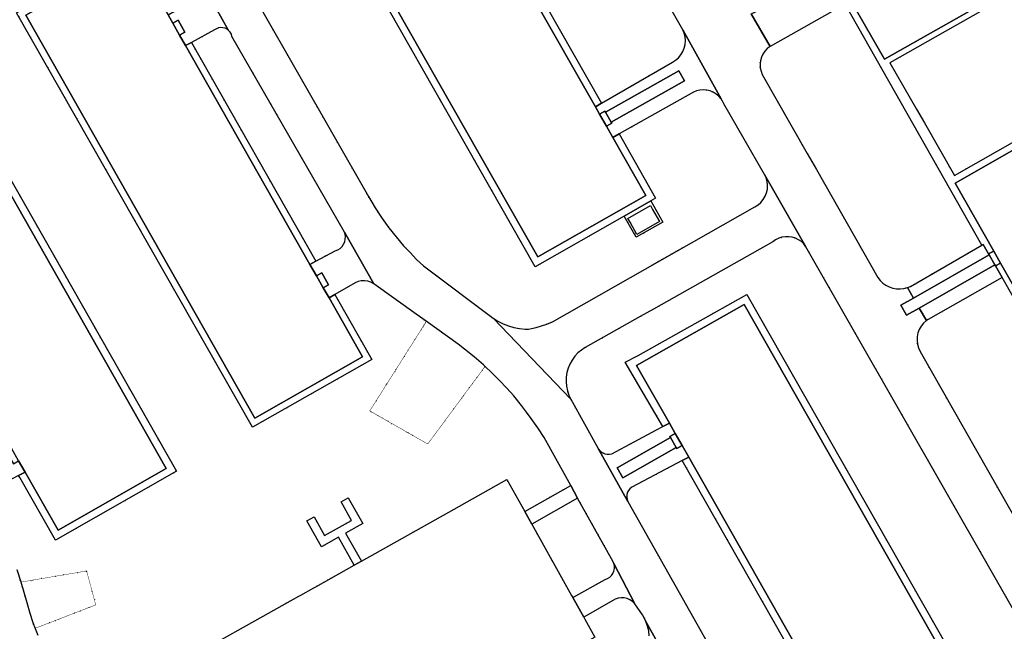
# Model space of a CAD drawing. Header units: millimetres. Extents: x 0 to 1134213, y -536989 to 313336.
# Tile 64 of 86: x 741176 to 869588, y -219019 to -139194. Entities that reach past the tile are written whole.
import ezdxf

# ---------------------------------------------------------------- set-up
doc = ezdxf.new("R2010")
doc.units = ezdxf.units.MM
doc.linetypes.add('DOT', pattern=[6.35, 0, -6.35])
for name, color, linetype in [('overigbouwwerk_overkapping', 7, 'Continuous'), ('panden', 7, 'Continuous'), ('terreindeelbegroeid', 7, 'DOT'), ('wegdeel_plein', 7, 'Continuous'), ('wegdeel_rijbaan', 7, 'Continuous'), ('wegdeel_voetpad', 7, 'Continuous')]:
    doc.layers.add(name, color=color, linetype=linetype)

msp = doc.modelspace()

# ---------------------------------------------------------------- linework, layer by layer
at = {"layer": 'overigbouwwerk_overkapping'}
msp.add_polyline3d([(820786.7, -165639.6, 0), (820495.7, -165126.6, 0), (823433.7, -163456.6, 0), (823724.7, -163969.6, 0), (824619.7, -165542.6, 0), (821680.7, -167213.6, 0)], close=True, dxfattribs=at)
at = {"layer": 'panden'}
for points in [[(848833.7, -135366.6, 0), (847943.7, -133803.6, 0), (830005.7, -102314.6, 0), (829114.7, -100750.6, 0), (824031.7, -91828.6, 0), (838172.7, -83844.6, 0), (868052.7, -136334.6, 0), (853958.7, -144362.6, 0)], [(797273.7, -117171.6, 0), (798074.7, -118580.6, 0), (798963.7, -120145.6, 0), (799859.7, -121720.6, 0), (816252.7, -150561.6, 0), (816803.7, -151529.6, 0), (817692.7, -153094.6, 0), (818535.7, -154576.6, 0), (822829.7, -162131.6, 0), (808742.7, -170141.6, 0), (778850.7, -117553.6, 0), (792937.7, -109543.6, 0)], [(760523.7, -138565.6, 0), (761149.7, -139664.6, 0), (762038.7, -141228.6, 0), (762806.7, -142582.6, 0), (779035.7, -171133.6, 0), (779877.7, -172613.6, 0), (780767.7, -174177.6, 0), (781519.7, -175503.6, 0), (785904.7, -183215.6, 0), (771853.7, -191204.6, 0), (741961.7, -138616.6, 0), (756012.7, -130627.6, 0)], [(741874.7, -198230.6, 0), (741039.7, -196767.6, 0), (740150.7, -195203.6, 0), (739354.7, -193797.6, 0), (723063.7, -165142.6, 0), (722307.7, -163820.6, 0), (721418.7, -162256.6, 0), (720627.7, -160857.6, 0), (716280.7, -153218.6, 0), (730406.7, -145186.6, 0), (760298.7, -197774.6, 0), (746177.7, -205803.6, 0)], [(887926.7, -204012.6, 0), (887036.7, -202448.6, 0), (869103.7, -170957.6, 0), (868212.7, -169393.6, 0), (863161.7, -160523.6, 0), (877255.7, -152495.6, 0), (907217.7, -205111.6, 0), (893124.7, -213140.6, 0)], [(847069.7, -229082.6, 0), (846361.7, -227834.6, 0), (845472.7, -226269.6, 0), (844715.7, -224940.6, 0), (828429.7, -196289.6, 0), (827563.7, -194764.6, 0), (826674.7, -193199.6, 0), (825901.7, -191841.6, 0), (821630.7, -184326.6, 0), (835663.7, -176346.6, 0), (865489.7, -228818.6, 0), (851456.7, -236797.6, 0)]]:
    msp.add_polyline3d(points, close=True, dxfattribs=at)
at = {"layer": 'terreindeelbegroeid'}
for points in [[(877540.7, -151304.6, 0), (863081.7, -159535.6, 0), (859162.7, -152661.6, 0), (858154.7, -150889.6, 0), (857307.7, -149422.6, 0), (854642.7, -144810.6, 0), (869072.7, -136615.6, 0), (838473.7, -82757.6, 0), (823910.7, -90980.6, 0), (820431.7, -84865.6, 0), (835104.7, -76440.6, 0), (839376.7, -77874.6, 0), (842960.7, -75816.6, 0), (879426.7, -139118.6, 0)], [(777561.7, -117199.6, 0), (808387.7, -171429.6, 0), (820010.7, -164820.6, 0), (821579.7, -167581.6, 0), (825048.7, -165609.6, 0), (823479.7, -162848.6, 0), (824117.7, -162485.6, 0), (819358.7, -154111.6, 0), (829039.7, -148644.6, 0), (829455.7, -148478.6, 0), (829892.7, -148379.6, 0), (830339.7, -148348.6, 0), (830786.7, -148386.6, 0), (831221.7, -148493.6, 0), (831635.7, -148665.6, 0), (832017.7, -148900.6, 0), (832358.7, -149190.6, 0), (832650.7, -149530.6, 0), (832849.7, -149843.6, 0), (833007.7, -150177.6, 0), (838313.7, -159393.6, 0), (838522.7, -159840.6, 0), (838656.7, -160315.6, 0), (838712.7, -160805.6, 0), (838688.7, -161298.6, 0), (838586.7, -161780.6, 0), (838408.7, -162240.6, 0), (838158.7, -162665.6, 0), (837843.7, -163045.6, 0), (837471.7, -163369.6, 0), (837052.7, -163629.6, 0), (810657.7, -178612.6, 0), (809915.7, -178937.6, 0), (808540.7, -179386.6, 0), (807929.7, -179518.6, 0), (807533.7, -179570.6, 0), (807106.7, -179595.6, 0), (806362.7, -179510.6, 0), (805628.7, -179360.6, 0), (804910.7, -179145.6, 0), (804214.7, -178868.6, 0), (803546.7, -178530.6, 0), (802910.7, -178134.6, 0), (793841.7, -171335.6, 0), (792948.7, -170482.6, 0), (792085.7, -169600.6, 0), (791250.7, -168691.6, 0), (790269.7, -167545.6, 0), (789340.7, -166367.6, 0), (788459.7, -165153.6, 0), (787520.7, -163743.6, 0), (786646.7, -162291.6, 0), (763220.7, -121254.6, 0)], [(821835.7, -130255.6, 0), (827668.7, -140500.6, 0), (827848.7, -140958.6, 0), (827956.7, -141438.6, 0), (827990.7, -141929.6, 0), (827950.7, -142419.6, 0), (827835.7, -142898.6, 0), (827650.7, -143354.6, 0), (827398.7, -143776.6, 0), (827085.7, -144156.6, 0), (826717.7, -144484.6, 0), (826305.7, -144752.6, 0), (817070.7, -150088.6, 0), (800678.7, -121249.6, 0)], [(740779.7, -138291.6, 0), (771528.7, -192386.6, 0), (787085.7, -183540.6, 0), (782433.7, -175355.6, 0), (782272.7, -175073.6, 0), (784917.7, -173558.6, 0), (785308.7, -173384.6, 0), (785725.7, -173284.6, 0), (786152.7, -173262.6, 0), (786577.7, -173318.6, 0), (786984.7, -173452.6, 0), (787373.7, -173666.6, 0), (792898.7, -177624.6, 0), (794200.7, -178557.6, 0), (794050.7, -178827.6, 0), (786830.7, -190258.6, 0), (794393.7, -194569.6, 0), (801876.7, -184445.6, 0), (802704.7, -185219.6, 0), (803721.7, -186233.6, 0), (804725.7, -187302.6, 0), (805605.7, -188305.6, 0), (806627.7, -189550.6, 0), (807286.7, -190404.6, 0), (807894.7, -191232.6, 0), (808745.7, -192469.6, 0), (809555.7, -193733.6, 0), (813045.7, -200004.6, 0), (807076.7, -203359.6, 0), (804728.7, -199222.6, 0), (797140.7, -203476.6, 0), (785739.7, -209867.6, 0), (783686.7, -206203.6, 0), (785911.7, -204956.6, 0), (784024.7, -201589.6, 0), (783082.7, -202117.6, 0), (784441.7, -204542.6, 0), (780934.7, -206508.6, 0), (779575.7, -204083.6, 0), (778633.7, -204611.6, 0), (780520.7, -207978.6, 0), (782744.7, -206731.6, 0), (784797.7, -210395.6, 0), (779782.7, -213207.6, 0), (779520.7, -213354.6, 0), (777863.7, -214283.6, 0), (777602.7, -214429.6, 0), (760680.7, -223916.6, 0)], [(741026.7, -198678.6, 0), (741187.7, -198960.6, 0), (745825.7, -207118.6, 0), (761619.7, -198137.6, 0), (730770.7, -143866.6, 0)], [(866774.7, -229171.6, 0), (836017.7, -175061.6, 0), (821837.7, -183017.6, 0), (820146.7, -183906.6, 0), (825069.7, -192286.6, 0), (824231.7, -192734.6, 0), (818422.7, -195833.6, 0), (818118.7, -195908.6, 0), (817806.7, -195918.6, 0), (817499.7, -195860.6, 0), (817211.7, -195739.6, 0), (816956.7, -195558.6, 0), (816618.7, -195178.6, 0), (813052.7, -188733.6, 0), (812795.7, -188194.6, 0), (812603.7, -187628.6, 0), (812481.7, -187043.6, 0), (812429.7, -186448.6, 0), (812449.7, -185851.6, 0), (812539.7, -185260.6, 0), (812700.7, -184684.6, 0), (812928.7, -184132.6, 0), (813220.7, -183611.6, 0), (813573.7, -183129.6, 0), (813980.7, -182692.6, 0), (814437.7, -182306.6, 0), (814937.7, -181978.6, 0), (822110.7, -177928.6, 0), (823827.7, -176958.6, 0), (839394.7, -168169.6, 0), (839761.7, -167914.6, 0), (840163.7, -167718.6, 0), (840589.7, -167584.6, 0), (841031.7, -167516.6, 0), (841478.7, -167515.6, 0), (841920.7, -167581.6, 0), (842347.7, -167714.6, 0), (842750.7, -167909.6, 0), (843118.7, -168162.6, 0), (843444.7, -168468.6, 0), (843720.7, -168820.6, 0), (879943.7, -232270.6, 0)], [(743533.7, -219542.6, 0), (743177.7, -218631.6, 0), (743467.7, -218519.6, 0), (751093.7, -215569.6, 0), (749906.7, -211143.6, 0), (741620.7, -212545.6, 0), (741312.7, -212580.6, 0), (740801.7, -210943.6, 0)], [(816172.7, -219764.6, 0), (814882.7, -217450.6, 0), (814736.7, -217187.6, 0), (818830.7, -214843.6, 0), (819209.7, -214708.6, 0), (819606.7, -214646.6, 0), (820007.7, -214659.6, 0), (820399.7, -214747.6, 0), (820768.7, -214907.6, 0), (821101.7, -215133.6, 0), (821385.7, -215417.6, 0), (822392.7, -216851.6, 0), (822673.7, -217332.6, 0), (822855.7, -217720.6, 0), (823073.7, -218334.6, 0), (823219.7, -218970.6, 0), (823292.7, -219617.6, 0)]]:
    msp.add_polyline3d(points, dxfattribs=at)
for points in [[(866678.7, -168643.6, 0), (857333.7, -173999.6, 0), (856954.7, -174154.6, 0), (856483.7, -174276.6, 0), (856001.7, -174329.6, 0), (855515.7, -174312.6, 0), (855037.7, -174225.6, 0), (854577.7, -174071.6, 0), (854144.7, -173852.6, 0), (853746.7, -173573.6, 0), (853393.7, -173240.6, 0), (853091.7, -172859.6, 0), (845078.7, -158760.6, 0), (843872.7, -156638.6, 0), (838028.7, -146355.6, 0), (837857.7, -145925.6, 0), (837758.7, -145472.6, 0), (837732.7, -145010.6, 0), (837782.7, -144550.6, 0), (837905.7, -144103.6, 0), (838099.7, -143682.6, 0), (838358.7, -143298.6, 0), (838675.7, -142961.6, 0), (839042.7, -142680.6, 0), (848846.7, -137179.6, 0)], [(768427.7, -140588.6, 0), (768634.7, -140824.6, 0), (768778.7, -141086.6, 0), (768864.7, -141373.6, 0), (783517.7, -166937.6, 0), (783604.7, -167201.6, 0), (783650.7, -167474.6, 0), (783645.7, -167829.6, 0), (783569.7, -168177.6, 0), (783427.7, -168502.6, 0), (783222.7, -168792.6, 0), (782964.7, -169036.6, 0), (782662.7, -169224.6, 0), (782314.7, -169352.6, 0), (779797.7, -170719.6, 0), (763569.7, -142170.6, 0), (766589.7, -140538.6, 0), (766834.7, -140378.6, 0), (767107.7, -140271.6, 0), (767396.7, -140224.6, 0), (767689.7, -140237.6, 0), (767972.7, -140311.6, 0), (768234.7, -140441.6, 0)], [(885592.7, -201493.6, 0), (876158.7, -206934.6, 0), (875718.7, -207141.6, 0), (875248.7, -207280.6, 0), (874763.7, -207345.6, 0), (874273.7, -207335.6, 0), (873791.7, -207249.6, 0), (873328.7, -207091.6, 0), (872894.7, -206864.6, 0), (872501.7, -206572.6, 0), (872157.7, -206224.6, 0), (871870.7, -205827.6, 0), (858599.7, -182482.6, 0), (858391.7, -182032.6, 0), (858257.7, -181555.6, 0), (858201.7, -181063.6, 0), (858223.7, -180568.6, 0), (858323.7, -180082.6, 0), (858498.7, -179619.6, 0), (858745.7, -179189.6, 0), (859057.7, -178804.6, 0), (859426.7, -178473.6, 0), (859652.7, -178316.6, 0), (869303.7, -172860.6, 0)], [(801876.7, -184445.6, 0), (794393.7, -194569.6, 0), (786830.7, -190258.6, 0), (794050.7, -178827.6, 0), (794200.7, -178557.6, 0), (798370.7, -181549.6, 0), (799196.7, -182177.6, 0), (800457.7, -183196.6, 0), (801655.7, -184239.6, 0)], [(843883.7, -225385.6, 0), (837526.7, -228788.6, 0), (837318.7, -228921.6, 0), (837090.7, -229018.6, 0), (836850.7, -229077.6, 0), (836577.7, -229096.6, 0), (836305.7, -229065.6, 0), (835956.7, -228995.6, 0), (835630.7, -228851.6, 0), (835520.7, -228699.6, 0), (835239.7, -228226.6, 0), (820502.7, -202092.6, 0), (820397.7, -201795.6, 0), (820354.7, -201483.6, 0), (820375.7, -201169.6, 0), (820460.7, -200866.6, 0), (820590.7, -200623.6, 0), (820759.7, -200405.6, 0), (821007.7, -200198.6, 0), (827595.7, -196729.6, 0)], [(818680.7, -210174.6, 0), (818739.7, -210501.6, 0), (818734.7, -210829.6, 0), (818666.7, -211151.6, 0), (818538.7, -211454.6, 0), (818355.7, -211727.6, 0), (818123.7, -211960.6, 0), (817851.7, -212145.6, 0), (817549.7, -212274.6, 0), (813304.7, -214618.6, 0), (813159.7, -214357.6, 0), (807951.7, -205012.6, 0), (813944.7, -201619.6, 0), (818363.7, -209560.6, 0), (818552.7, -209852.6, 0)], [(743177.7, -218631.6, 0), (742883.7, -217858.6, 0), (742490.7, -216638.6, 0), (742112.7, -215268.6, 0), (741312.7, -212580.6, 0), (741620.7, -212545.6, 0), (749906.7, -211143.6, 0), (751093.7, -215569.6, 0), (743467.7, -218519.6, 0)]]:
    msp.add_polyline3d(points, close=True, dxfattribs=at)
at = {"layer": 'wegdeel_plein'}
msp.add_polyline3d([(807076.7, -203359.6, 0), (807951.7, -205012.6, 0), (813159.7, -214357.6, 0), (813304.7, -214618.6, 0), (814736.7, -217187.6, 0), (814882.7, -217450.6, 0), (816172.7, -219764.6, 0), (765143.7, -248732.6, 0), (765736.7, -247253.6, 0), (757908.7, -233184.6, 0), (755662.7, -229101.6, 0), (754673.7, -227283.6, 0), (760680.7, -223916.6, 0), (777602.7, -214429.6, 0), (777863.7, -214283.6, 0), (779520.7, -213354.6, 0), (779782.7, -213207.6, 0), (784797.7, -210395.6, 0), (785739.7, -209867.6, 0), (797140.7, -203476.6, 0), (804728.7, -199222.6, 0)], close=True, dxfattribs=at)
at = {"layer": 'wegdeel_rijbaan'}
for points in [[(763220.7, -121254.6, 0), (786646.7, -162291.6, 0), (787520.7, -163743.6, 0), (788459.7, -165153.6, 0), (789340.7, -166367.6, 0), (790269.7, -167545.6, 0), (791250.7, -168691.6, 0), (792085.7, -169600.6, 0), (792948.7, -170482.6, 0), (793841.7, -171335.6, 0), (802910.7, -178134.6, 0), (813052.7, -188733.6, 0), (816618.7, -195178.6, 0), (820502.7, -202092.6, 0), (835239.7, -228226.6, 0)], [(879943.7, -232270.6, 0), (843720.7, -168820.6, 0), (838313.7, -159393.6, 0), (833007.7, -150177.6, 0), (832849.7, -149843.6, 0), (832650.7, -149530.6, 0), (827668.7, -140500.6, 0), (821835.7, -130255.6, 0)], [(830266.7, -231052.6, 0), (822855.7, -217720.6, 0), (822673.7, -217332.6, 0), (822392.7, -216851.6, 0), (821385.7, -215417.6, 0), (818680.7, -210174.6, 0), (818552.7, -209852.6, 0), (818363.7, -209560.6, 0), (813944.7, -201619.6, 0), (813045.7, -200004.6, 0), (809555.7, -193733.6, 0), (808745.7, -192469.6, 0), (807894.7, -191232.6, 0), (807286.7, -190404.6, 0), (806627.7, -189550.6, 0), (805605.7, -188305.6, 0), (804725.7, -187302.6, 0), (803721.7, -186233.6, 0), (802704.7, -185219.6, 0), (801876.7, -184445.6, 0), (801655.7, -184239.6, 0), (800457.7, -183196.6, 0), (799196.7, -182177.6, 0), (798370.7, -181549.6, 0), (794200.7, -178557.6, 0), (792898.7, -177624.6, 0), (787373.7, -173666.6, 0), (783517.7, -166937.6, 0), (768864.7, -141373.6, 0), (768778.7, -141086.6, 0), (768634.7, -140824.6, 0), (768427.7, -140588.6, 0), (765117.7, -134643.6, 0)], [(836593.7, -138428.6, 0), (839042.7, -142680.6, 0), (838675.7, -142961.6, 0), (838358.7, -143298.6, 0), (838099.7, -143682.6, 0), (837905.7, -144103.6, 0), (837782.7, -144550.6, 0), (837732.7, -145010.6, 0), (837758.7, -145472.6, 0), (837857.7, -145925.6, 0), (838028.7, -146355.6, 0), (843872.7, -156638.6, 0), (845078.7, -158760.6, 0), (853091.7, -172859.6, 0), (853393.7, -173240.6, 0), (853746.7, -173573.6, 0), (854144.7, -173852.6, 0), (854577.7, -174071.6, 0), (855037.7, -174225.6, 0), (855515.7, -174312.6, 0), (856001.7, -174329.6, 0), (856483.7, -174276.6, 0), (856954.7, -174154.6, 0), (857739.7, -175525.6, 0), (856089.7, -176464.6, 0), (856831.7, -177768.6, 0), (858483.7, -176827.6, 0), (859426.7, -178473.6, 0), (859057.7, -178804.6, 0), (858745.7, -179189.6, 0), (858498.7, -179619.6, 0), (858323.7, -180082.6, 0), (858223.7, -180568.6, 0), (858201.7, -181063.6, 0), (858257.7, -181555.6, 0), (858391.7, -182032.6, 0), (858599.7, -182482.6, 0), (871870.7, -205827.6, 0)], [(740801.7, -210943.6, 0), (741312.7, -212580.6, 0), (742112.7, -215268.6, 0), (742490.7, -216638.6, 0), (742883.7, -217858.6, 0), (743177.7, -218631.6, 0), (743533.7, -219542.6, 0)], [(823292.7, -219617.6, 0), (823219.7, -218970.6, 0), (823073.7, -218334.6, 0), (822855.7, -217720.6, 0), (830266.7, -231052.6, 0)]]:
    msp.add_polyline3d(points, dxfattribs=at)
msp.add_polyline3d([(843720.7, -168820.6, 0), (843444.7, -168468.6, 0), (843118.7, -168162.6, 0), (842750.7, -167909.6, 0), (842347.7, -167714.6, 0), (841920.7, -167581.6, 0), (841478.7, -167515.6, 0), (841031.7, -167516.6, 0), (840589.7, -167584.6, 0), (840163.7, -167718.6, 0), (839761.7, -167914.6, 0), (839394.7, -168169.6, 0), (823827.7, -176958.6, 0), (822110.7, -177928.6, 0), (814937.7, -181978.6, 0), (814437.7, -182306.6, 0), (813980.7, -182692.6, 0), (813573.7, -183129.6, 0), (813220.7, -183611.6, 0), (812928.7, -184132.6, 0), (812700.7, -184684.6, 0), (812539.7, -185260.6, 0), (812449.7, -185851.6, 0), (812429.7, -186448.6, 0), (812481.7, -187043.6, 0), (812603.7, -187628.6, 0), (812795.7, -188194.6, 0), (813052.7, -188733.6, 0), (802910.7, -178134.6, 0), (803546.7, -178530.6, 0), (804214.7, -178868.6, 0), (804910.7, -179145.6, 0), (805628.7, -179360.6, 0), (806362.7, -179510.6, 0), (807106.7, -179595.6, 0), (807533.7, -179570.6, 0), (807929.7, -179518.6, 0), (808540.7, -179386.6, 0), (809915.7, -178937.6, 0), (810657.7, -178612.6, 0), (837052.7, -163629.6, 0), (837471.7, -163369.6, 0), (837843.7, -163045.6, 0), (838158.7, -162665.6, 0), (838408.7, -162240.6, 0), (838586.7, -161780.6, 0), (838688.7, -161298.6, 0), (838712.7, -160805.6, 0), (838656.7, -160315.6, 0), (838522.7, -159840.6, 0), (838313.7, -159393.6, 0)], close=True, dxfattribs=at)
at = {"layer": 'wegdeel_voetpad'}
for points in [[(798097.7, -116710.6, 0), (797273.7, -117171.6, 0), (792937.7, -109543.6, 0), (778850.7, -117553.6, 0), (808742.7, -170141.6, 0), (822829.7, -162131.6, 0), (818535.7, -154576.6, 0), (819358.7, -154111.6, 0), (824117.7, -162485.6, 0), (823479.7, -162848.6, 0), (820010.7, -164820.6, 0), (808387.7, -171429.6, 0), (777561.7, -117199.6, 0), (792477.7, -108718.6, 0), (793291.7, -108255.6, 0)], [(817070.7, -150088.6, 0), (816252.7, -150561.6, 0), (799859.7, -121720.6, 0), (800678.7, -121249.6, 0)], [(761283.7, -138148.6, 0), (760523.7, -138565.6, 0), (756012.7, -130627.6, 0), (741961.7, -138616.6, 0), (771853.7, -191204.6, 0), (785904.7, -183215.6, 0), (781519.7, -175503.6, 0), (782272.7, -175073.6, 0), (782433.7, -175355.6, 0), (787085.7, -183540.6, 0), (771528.7, -192386.6, 0), (740779.7, -138291.6, 0), (756337.7, -129445.6, 0)], [(847271.7, -134186.6, 0), (848162.7, -135749.6, 0), (848946.7, -137123.6, 0), (848846.7, -137179.6, 0), (839042.7, -142680.6, 0), (836593.7, -138428.6, 0), (837049.7, -138221.6, 0), (842997.7, -134765.6, 0), (846454.7, -132755.6, 0)], [(768427.7, -140588.6, 0), (768234.7, -140441.6, 0), (767972.7, -140311.6, 0), (767689.7, -140237.6, 0), (767396.7, -140224.6, 0), (767107.7, -140271.6, 0), (766834.7, -140378.6, 0), (766589.7, -140538.6, 0), (763569.7, -142170.6, 0), (762806.7, -142582.6, 0), (762038.7, -141228.6, 0), (762733.7, -140833.6, 0), (761844.7, -139268.6, 0), (761149.7, -139664.6, 0), (760523.7, -138565.6, 0), (761283.7, -138148.6, 0), (764095.7, -136605.6, 0), (764414.7, -136464.6, 0), (764696.7, -136254.6, 0), (764923.7, -135987.6, 0), (765086.7, -135674.6, 0), (765174.7, -135337.6, 0), (765185.7, -134986.6, 0), (765117.7, -134643.6, 0)], [(762038.7, -141228.6, 0), (761149.7, -139664.6, 0), (761844.7, -139268.6, 0), (762733.7, -140833.6, 0)], [(827668.7, -140500.6, 0), (832650.7, -149530.6, 0), (832358.7, -149190.6, 0), (832017.7, -148900.6, 0), (831635.7, -148665.6, 0), (831221.7, -148493.6, 0), (830786.7, -148386.6, 0), (830339.7, -148348.6, 0), (829892.7, -148379.6, 0), (829455.7, -148478.6, 0), (829039.7, -148644.6, 0), (819358.7, -154111.6, 0), (818535.7, -154576.6, 0), (817692.7, -153094.6, 0), (818387.7, -152698.6, 0), (818313.7, -152568.6, 0), (827890.7, -147160.6, 0), (827152.7, -145854.6, 0), (817574.7, -151263.6, 0), (817498.7, -151134.6, 0), (816803.7, -151529.6, 0), (816252.7, -150561.6, 0), (817070.7, -150088.6, 0), (826305.7, -144752.6, 0), (826717.7, -144484.6, 0), (827085.7, -144156.6, 0), (827398.7, -143776.6, 0), (827650.7, -143354.6, 0), (827835.7, -142898.6, 0), (827950.7, -142419.6, 0), (827990.7, -141929.6, 0), (827956.7, -141438.6, 0), (827848.7, -140958.6, 0)], [(779797.7, -170719.6, 0), (779035.7, -171133.6, 0), (762806.7, -142582.6, 0), (763569.7, -142170.6, 0)], [(741026.7, -198678.6, 0), (741874.7, -198230.6, 0), (746177.7, -205803.6, 0), (760298.7, -197774.6, 0), (730406.7, -145186.6, 0), (716280.7, -153218.6, 0), (720627.7, -160857.6, 0), (719419.7, -161530.6, 0), (714593.7, -153065.6, 0), (715874.7, -152336.6, 0), (730770.7, -143866.6, 0), (761619.7, -198137.6, 0), (745825.7, -207118.6, 0), (741187.7, -198960.6, 0)], [(827890.7, -147160.6, 0), (818313.7, -152568.6, 0), (817574.7, -151263.6, 0), (827152.7, -145854.6, 0)], [(818387.7, -152698.6, 0), (817692.7, -153094.6, 0), (816803.7, -151529.6, 0), (817498.7, -151134.6, 0), (817574.7, -151263.6, 0), (818313.7, -152568.6, 0)], [(825048.7, -165609.6, 0), (821579.7, -167581.6, 0), (820010.7, -164820.6, 0), (823479.7, -162848.6, 0)], [(787373.7, -173666.6, 0), (786984.7, -173452.6, 0), (786577.7, -173318.6, 0), (786152.7, -173262.6, 0), (785725.7, -173284.6, 0), (785308.7, -173384.6, 0), (784917.7, -173558.6, 0), (782272.7, -175073.6, 0), (781519.7, -175503.6, 0), (780767.7, -174177.6, 0), (781462.7, -173782.6, 0), (780573.7, -172217.6, 0), (779877.7, -172613.6, 0), (779035.7, -171133.6, 0), (779797.7, -170719.6, 0), (782314.7, -169352.6, 0), (782662.7, -169224.6, 0), (782964.7, -169036.6, 0), (783222.7, -168792.6, 0), (783427.7, -168502.6, 0), (783569.7, -168177.6, 0), (783645.7, -167829.6, 0), (783650.7, -167474.6, 0), (783604.7, -167201.6, 0), (783517.7, -166937.6, 0)], [(867620.7, -169902.6, 0), (857739.7, -175525.6, 0), (856954.7, -174154.6, 0), (857333.7, -173999.6, 0), (866678.7, -168643.6, 0), (866848.7, -168544.6, 0), (867546.7, -169772.6, 0)], [(869103.7, -170957.6, 0), (868436.7, -171336.6, 0), (868362.7, -171206.6, 0), (867620.7, -169902.6, 0), (867546.7, -169772.6, 0), (868212.7, -169393.6, 0)], [(868362.7, -171206.6, 0), (858483.7, -176827.6, 0), (856831.7, -177768.6, 0), (856089.7, -176464.6, 0), (857739.7, -175525.6, 0), (867620.7, -169902.6, 0)], [(859652.7, -178316.6, 0), (859426.7, -178473.6, 0), (858483.7, -176827.6, 0), (868362.7, -171206.6, 0), (868436.7, -171336.6, 0), (869303.7, -172860.6, 0)], [(887036.7, -202448.6, 0), (886356.7, -202836.6, 0), (885592.7, -201493.6, 0), (869303.7, -172860.6, 0), (868436.7, -171336.6, 0), (869103.7, -170957.6, 0)], [(780767.7, -174177.6, 0), (779877.7, -172613.6, 0), (780573.7, -172217.6, 0), (781462.7, -173782.6, 0)], [(846254.7, -229556.6, 0), (847069.7, -229082.6, 0), (851456.7, -236797.6, 0), (865489.7, -228818.6, 0), (835663.7, -176346.6, 0), (821630.7, -184326.6, 0), (825901.7, -191841.6, 0), (825069.7, -192286.6, 0), (820146.7, -183906.6, 0), (821837.7, -183017.6, 0), (836017.7, -175061.6, 0), (866774.7, -229171.6, 0), (851102.7, -238083.6, 0)], [(826045.7, -193730.6, 0), (819095.7, -197692.6, 0), (819838.7, -198995.6, 0), (826788.7, -195033.6, 0), (826862.7, -195163.6, 0), (827563.7, -194764.6, 0), (828429.7, -196289.6, 0), (827595.7, -196729.6, 0), (821007.7, -200198.6, 0), (820759.7, -200405.6, 0), (820590.7, -200623.6, 0), (820460.7, -200866.6, 0), (820375.7, -201169.6, 0), (820354.7, -201483.6, 0), (820397.7, -201795.6, 0), (820502.7, -202092.6, 0), (816618.7, -195178.6, 0), (816956.7, -195558.6, 0), (817211.7, -195739.6, 0), (817499.7, -195860.6, 0), (817806.7, -195918.6, 0), (818118.7, -195908.6, 0), (818422.7, -195833.6, 0), (824231.7, -192734.6, 0), (825069.7, -192286.6, 0), (825901.7, -191841.6, 0), (826674.7, -193199.6, 0), (825971.7, -193600.6, 0)], [(740150.7, -195203.6, 0), (739467.7, -195591.6, 0), (740356.7, -197156.6, 0), (741039.7, -196767.6, 0), (741874.7, -198230.6, 0), (741026.7, -198678.6, 0), (739363.7, -199568.6, 0), (739013.7, -199800.6, 0), (738712.7, -200080.6, 0), (738460.7, -200406.6, 0), (738265.7, -200768.6, 0), (738131.7, -201158.6, 0), (738063.7, -201564.6, 0), (733753.7, -194042.6, 0), (734584.7, -195076.6, 0), (734801.7, -195302.6, 0), (735061.7, -195474.6, 0), (735354.7, -195585.6, 0), (735663.7, -195628.6, 0), (735975.7, -195603.6, 0), (736273.7, -195509.6, 0), (736700.7, -195211.6, 0), (738512.7, -194256.6, 0), (739354.7, -193797.6, 0)], [(826788.7, -195033.6, 0), (819838.7, -198995.6, 0), (819095.7, -197692.6, 0), (826045.7, -193730.6, 0)], [(827563.7, -194764.6, 0), (826862.7, -195163.6, 0), (826788.7, -195033.6, 0), (826045.7, -193730.6, 0), (825971.7, -193600.6, 0), (826674.7, -193199.6, 0)], [(844715.7, -224940.6, 0), (843883.7, -225385.6, 0), (827595.7, -196729.6, 0), (828429.7, -196289.6, 0)], [(813944.7, -201619.6, 0), (807951.7, -205012.6, 0), (807076.7, -203359.6, 0), (813045.7, -200004.6, 0)], [(785739.7, -209867.6, 0), (784797.7, -210395.6, 0), (782744.7, -206731.6, 0), (780520.7, -207978.6, 0), (778633.7, -204611.6, 0), (779575.7, -204083.6, 0), (780934.7, -206508.6, 0), (784441.7, -204542.6, 0), (783082.7, -202117.6, 0), (784024.7, -201589.6, 0), (785911.7, -204956.6, 0), (783686.7, -206203.6, 0)], [(821385.7, -215417.6, 0), (821101.7, -215133.6, 0), (820768.7, -214907.6, 0), (820399.7, -214747.6, 0), (820007.7, -214659.6, 0), (819606.7, -214646.6, 0), (819209.7, -214708.6, 0), (818830.7, -214843.6, 0), (814736.7, -217187.6, 0), (813304.7, -214618.6, 0), (817549.7, -212274.6, 0), (817851.7, -212145.6, 0), (818123.7, -211960.6, 0), (818355.7, -211727.6, 0), (818538.7, -211454.6, 0), (818666.7, -211151.6, 0), (818734.7, -210829.6, 0), (818739.7, -210501.6, 0), (818680.7, -210174.6, 0)]]:
    msp.add_polyline3d(points, close=True, dxfattribs=at)
for points in [[(848833.7, -135366.6, 0), (853958.7, -144362.6, 0), (868052.7, -136334.6, 0)], [(877255.7, -152495.6, 0), (863161.7, -160523.6, 0), (868212.7, -169393.6, 0), (867546.7, -169772.6, 0), (866848.7, -168544.6, 0), (866678.7, -168643.6, 0), (848846.7, -137179.6, 0)], [(869072.7, -136615.6, 0), (854642.7, -144810.6, 0), (857307.7, -149422.6, 0), (858154.7, -150889.6, 0), (859162.7, -152661.6, 0), (863081.7, -159535.6, 0), (877540.7, -151304.6, 0)]]:
    msp.add_polyline3d(points, dxfattribs=at)

doc.saveas('drawing.dxf')
